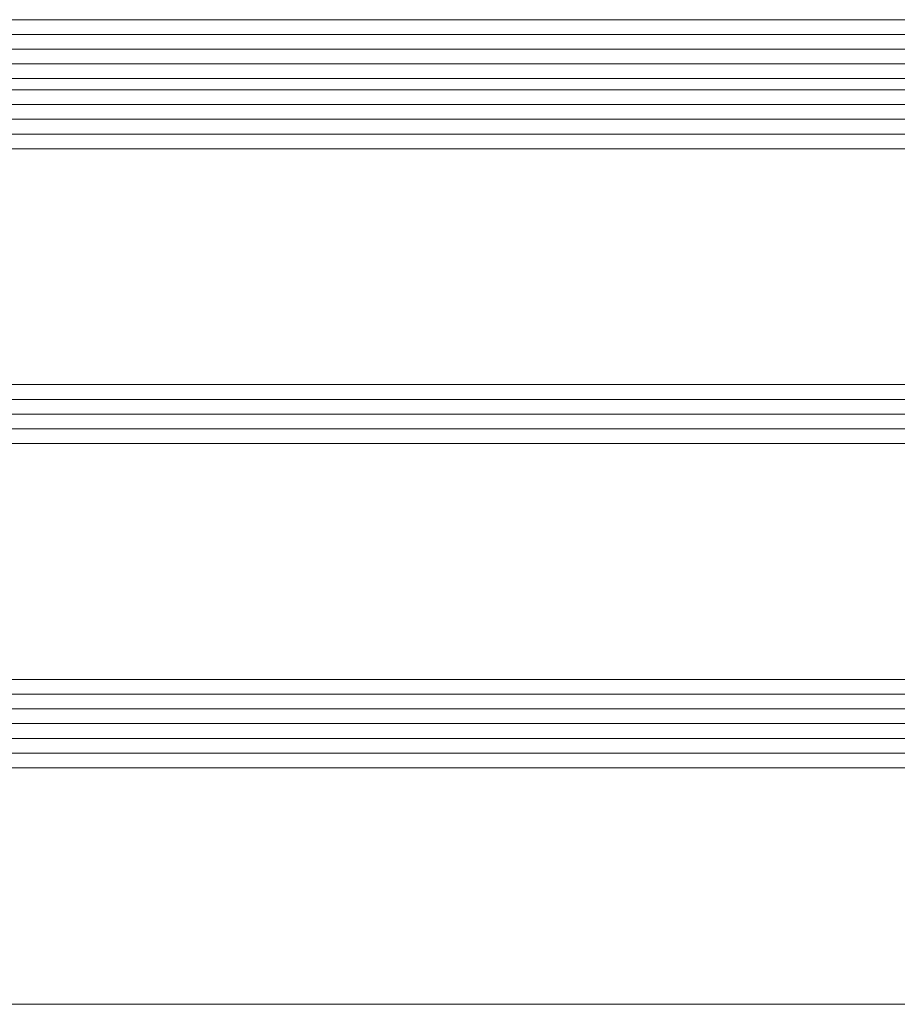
# Model space of a CAD drawing. Extents: x 1911006 to 2186114, y 709265 to 747216.
# Tile 32 of 256: x 1917522 to 1917582, y 735136 to 735203. Entities that reach past the tile are written whole.
import ezdxf

# ---------------------------------------------------------------- set-up
doc = ezdxf.new("R2010")
doc.units = 0
doc.header["$LTSCALE"] = 500
doc.header["$MEASUREMENT"] = 0
doc.linetypes.add('ACAD_ISO02W100', pattern=[15, 12, -3])
for name, color, linetype, lineweight in [('!_A_03_ČIARKOVANÁ', 41, 'ACAD_ISO02W100', 13), ('_MB_kreskowanie_szklo_0.09', 157, 'CONTINUOUS', 9), ('_MB_szklo_0.15', 142, 'CONTINUOUS', 15)]:
    doc.layers.add(name, color=color, linetype=linetype, lineweight=lineweight)

msp = doc.modelspace()

# ---------------------------------------------------------------- linework, layer by layer
at = {"layer": '!_A_03_ČIARKOVANÁ', "color": 7}
msp.add_lwpolyline([(1917346.454, 735136.387), (1933649.454, 735136.387)], dxfattribs=at)
at = {"layer": '_MB_kreskowanie_szklo_0.09', "color": 7}
for points in [[(1917482.454, 735202.187), (1918410.454, 735202.187)], [(1917482.454, 735201.187), (1918410.454, 735201.187)], [(1917482.454, 735200.187), (1918410.454, 735200.187)], [(1917482.454, 735197.427), (1918410.454, 735197.427)], [(1917482.454, 735196.427), (1918410.454, 735196.427)], [(1917482.454, 735195.427), (1918410.454, 735195.427)], [(1917482.454, 735177.427), (1918410.454, 735177.427)], [(1917482.454, 735176.427), (1918410.454, 735176.427)], [(1917482.454, 735175.427), (1918410.454, 735175.427)], [(1917482.454, 735157.427), (1918410.454, 735157.427)], [(1917482.454, 735156.427), (1918410.454, 735156.427)], [(1917482.454, 735155.427), (1918410.454, 735155.427)], [(1917482.454, 735154.427), (1918410.454, 735154.427)], [(1917482.454, 735153.427), (1918410.454, 735153.427)]]:
    msp.add_lwpolyline(points, dxfattribs=at)
at = {"layer": '_MB_szklo_0.15', "color": 7}
for points in [[(1918410.454, 735199.187), (1917482.454, 735199.187), (1917482.454, 735203.187), (1918410.454, 735203.187)], [(1918410.454, 735198.427), (1917482.454, 735198.427), (1917482.454, 735199.187), (1918410.454, 735199.187)], [(1918410.454, 735194.427), (1917482.454, 735194.427), (1917482.454, 735198.427), (1918410.454, 735198.427)], [(1918410.454, 735174.427), (1917482.454, 735174.427), (1917482.454, 735178.427), (1918410.454, 735178.427)], [(1918410.454, 735152.427), (1917482.454, 735152.427), (1917482.454, 735158.427), (1918410.454, 735158.427)]]:
    msp.add_lwpolyline(points, dxfattribs=at)

doc.saveas('drawing.dxf')
